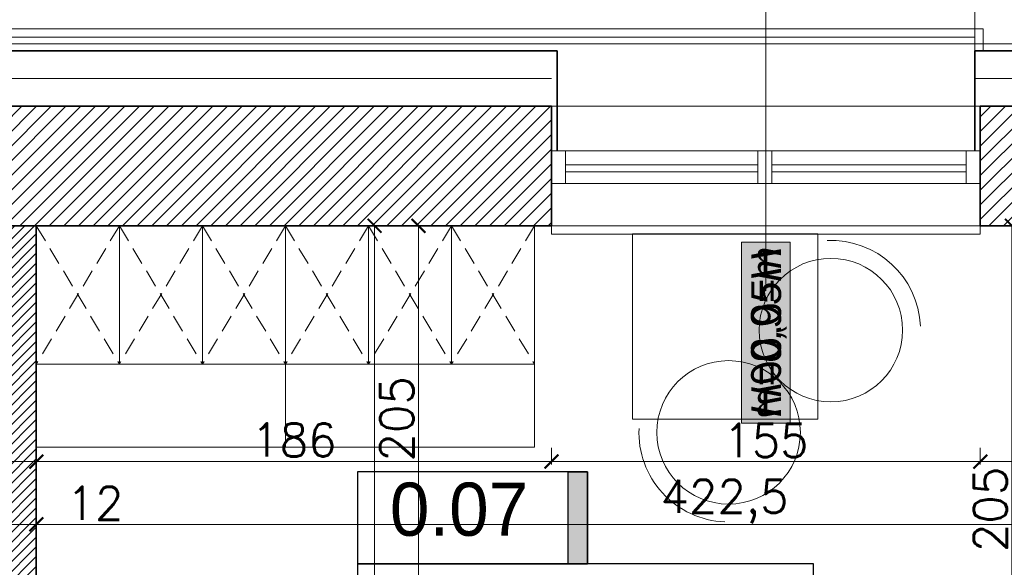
# Model space of a CAD drawing. Header units: millimetres. Extents: x -587 to 358276, y -26688 to 221215.
# Tile 210 of 256: x 11411 to 11767, y 11214 to 11412. Entities that reach past the tile are written whole.
import ezdxf
from ezdxf.lldxf.tags import DXFTag

# ---------------------------------------------------------------- set-up
doc = ezdxf.new("R2010")
doc.units = ezdxf.units.MM
doc.header["$MEASUREMENT"] = 0
doc.linetypes.add('DASHED2', pattern=[9.525, 6.35, -3.175])
for name, color, linetype, lineweight in [('A_istniejące ściany', 7, 'Continuous', 35), ('A_izolacja', 5, 'Continuous', 9), ('A_l.przerywana', 250, 'ICAD_ISO03W100', 9), ('A_linie widokowe', 5, 'Continuous', 18), ('A_opisy', 166, 'Continuous', 15), ('A_projektowane sciany', 5, 'Continuous', 35), ('A_wyposażenie', 7, 'Continuous', 9), ('l.widokowa', 140, 'Continuous', 15), ('l.wypełnien', 253, 'Continuous', 5), ('Nowe_820-G Rysunki Obrazki_Nr_pióra__1', 7, 'Continuous', 13), ('Nowe_820-G Rysunki Obrazki_Nr_pióra__23', 7, 'Continuous', 15), ('wymiarowanie', 176, 'Continuous', 9)]:
    doc.layers.add(name, color=color, linetype=linetype, lineweight=lineweight)
doc.layers.add('tabelki opis', color=7, linetype='Continuous')
doc.styles.add('ARIALL', font='GOTHIC.TTF', dxfattribs={"height": 40})
doc.styles.add('styl2', font='simplex.shx')
doc.linetypes.add('BATTING', pattern='A,0.00254,-2.54,[134,ltypeshp.shx,S=2.54,R=0,X=-2.54,Y=0],-5.08,[134,ltypeshp.shx,S=2.54,R=180,X=2.54,Y=0],-2.54', length=10.16254)
tags = doc.linetypes.add('ICAD_ISO03W100', pattern=[30, 12, -18]).pattern_tags.tags
tags[6:7] = [DXFTag(74, 4), DXFTag(75, 0), DXFTag(340, '0'), DXFTag(46, 1.0), DXFTag(50, 0.0), DXFTag(44, 0.0), DXFTag(45, 0.0)]
tags[4:5] = [DXFTag(74, 4), DXFTag(75, 0), DXFTag(340, '0'), DXFTag(46, 1.0), DXFTag(50, 0.0), DXFTag(44, 0.0), DXFTag(45, 0.0)]
doc.dimstyles.new('Skala 1-50', dxfattribs={"dimtxt": 12, "dimasz": 5, "dimexe": 1, "dimexo": 1, "dimgap": 1.5, "dimtad": 1, "dimdec": 1, "dimrnd": 0.5, "dimtxsty": 'styl2', "dimblk": 'ARCHTICK', "dimcen": 5, "dimadec": 0, "dimazin": 0, "dimtfac": 1, "dimtdec": 1, "dimtmove": 1, "dimatfit": 3, "dimldrblk": 'ARCHTICK', "dimfxl": 5, "dimfxlon": 1, "dimlwd": -1, "dimlwe": -1, "dimarcsym": 0})

# ---------------------------------------------------------------- blocks, each defined once
blk = doc.blocks.new('_ArchTick')
at = {"color": 0, "linetype": 'ByBlock', "const_width": 0.15}
blk.add_lwpolyline([(-0.5, -0.5), (0.5, 0.5)], dxfattribs=at)
blk = doc.blocks.new('*D3524')
at = {"layer": 'Defpoints', "color": 0}
for p in [(11503.87, 11337.39), (11532.41, 11012.39), (11539.01, 11012.39)]:
    blk.add_point(p, dxfattribs=at)
at = {"layer": 'wymiarowanie', "color": 0}
for p, q in [((11534.01, 11337.39), (11540.01, 11337.39)), ((11539.01, 11337.39), (11539.01, 11012.39)), ((11534.01, 11012.39), (11540.01, 11012.39))]:
    blk.add_line(p, q, dxfattribs=at)
at = {"layer": 'wymiarowanie', "color": 0, "xscale": 5, "yscale": 5, "zscale": 5}
for p, rotation in [((11539.01, 11337.39), 90), ((11539.01, 11012.39), 270)]:
    blk.add_blockref('_ArchTick', p, dxfattribs=dict(at, rotation=rotation))
at = {"layer": 'wymiarowanie', "color": 0, "insert": (11531.2, 11174.89), "char_height": 12, "attachment_point": 5, "rotation": 90, "style": 'styl2'}
blk.add_mtext('325', dxfattribs=at)
blk = doc.blocks.new('*D3540')
at = {"layer": 'Defpoints', "color": 0}
for p in [(11416.81, 11249.05), (11404.81, 11233.68), (11416.81, 11229.44)]:
    blk.add_point(p, dxfattribs=at)
at = {"layer": 'wymiarowanie', "color": 0}
for p, q in [((11416.81, 11234.44), (11416.81, 11228.44)), ((11404.81, 11232.68), (11404.81, 11228.44)), ((11404.81, 11229.44), (11416.81, 11229.44)), ((11416.81, 11229.44), (11447.28, 11229.44))]:
    blk.add_line(p, q, dxfattribs=at)
at = {"layer": 'wymiarowanie', "color": 0, "xscale": 5, "yscale": 5, "zscale": 5, "rotation": 180}
blk.add_blockref('_ArchTick', (11404.81, 11229.44), dxfattribs=at)
at = {"layer": 'wymiarowanie', "color": 0, "xscale": 5, "yscale": 5, "zscale": 5}
blk.add_blockref('_ArchTick', (11416.81, 11229.44), dxfattribs=at)
at = {"layer": 'wymiarowanie', "color": 0, "insert": (11438.01, 11237.09), "char_height": 12, "attachment_point": 5, "style": 'styl2'}
blk.add_mtext('12', dxfattribs=at)
blk = doc.blocks.new('*D3541')
at = {"layer": 'Defpoints', "color": 0}
for p in [(11416.81, 11249.05), (11839.15, 11241.09), (11839.15, 11229.44)]:
    blk.add_point(p, dxfattribs=at)
at = {"layer": 'wymiarowanie', "color": 0}
for p, q in [((11416.81, 11234.44), (11416.81, 11228.44)), ((11839.15, 11234.44), (11839.15, 11228.44)), ((11416.81, 11229.44), (11839.15, 11229.44))]:
    blk.add_line(p, q, dxfattribs=at)
at = {"layer": 'wymiarowanie', "color": 0, "xscale": 5, "yscale": 5, "zscale": 5, "rotation": 180}
blk.add_blockref('_ArchTick', (11416.81, 11229.44), dxfattribs=at)
at = {"layer": 'wymiarowanie', "color": 0, "xscale": 5, "yscale": 5, "zscale": 5}
blk.add_blockref('_ArchTick', (11839.15, 11229.44), dxfattribs=at)
at = {"layer": 'wymiarowanie', "color": 0, "insert": (11665.45, 11237.79), "char_height": 12, "attachment_point": 5, "style": 'styl2'}
blk.add_mtext('422,5', dxfattribs=at)
blk = doc.blocks.new('*D3543')
at = {"layer": 'Defpoints', "color": 0}
for p in [(11769.27, 11337.39), (11777.11, 11337.39), (11777.11, 11132.39)]:
    blk.add_point(p, dxfattribs=at)
at = {"layer": 'wymiarowanie', "color": 0}
for p, q in [((11774.27, 11337.39), (11768.27, 11337.39)), ((11769.27, 11132.39), (11769.27, 11337.39)), ((11774.27, 11132.39), (11768.27, 11132.39))]:
    blk.add_line(p, q, dxfattribs=at)
at = {"layer": 'wymiarowanie', "color": 0, "xscale": 5, "yscale": 5, "zscale": 5}
for p, rotation in [((11769.27, 11337.39), 90), ((11769.27, 11132.39), 270)]:
    blk.add_blockref('_ArchTick', p, dxfattribs=dict(at, rotation=rotation))
at = {"layer": 'wymiarowanie', "color": 0, "insert": (11761.47, 11234.89), "char_height": 12, "attachment_point": 5, "rotation": 90, "style": 'styl2'}
blk.add_mtext('205', dxfattribs=at)
blk = doc.blocks.new('*D3579')
at = {"layer": 'Defpoints', "color": 0}
for p in [(11755.87, 11514.93), (11251.87, 11405.57), (11755.87, 11405.57)]:
    blk.add_point(p, dxfattribs=at)
at = {"layer": 'wymiarowanie', "color": 0}
for p, q in [((11251.87, 11509.93), (11251.87, 11515.93)), ((11755.87, 11509.93), (11755.87, 11515.93)), ((11251.87, 11514.93), (11755.87, 11514.93))]:
    blk.add_line(p, q, dxfattribs=at)
at = {"layer": 'wymiarowanie', "color": 0, "xscale": 5, "yscale": 5, "zscale": 5, "rotation": 180}
blk.add_blockref('_ArchTick', (11251.87, 11514.93), dxfattribs=at)
at = {"layer": 'wymiarowanie', "color": 0, "xscale": 5, "yscale": 5, "zscale": 5}
blk.add_blockref('_ArchTick', (11755.87, 11514.93), dxfattribs=at)
at = {"layer": 'wymiarowanie', "color": 0, "insert": (11503.87, 11522.73), "char_height": 12, "attachment_point": 5, "style": 'styl2'}
blk.add_mtext('504', dxfattribs=at)
blk = doc.blocks.new('*D3618')
at = {"layer": 'Defpoints', "color": 0}
for p in [(11604.93, 11678.32), (11402.81, 11400.57), (11604.93, 11400.57)]:
    blk.add_point(p, dxfattribs=at)
at = {"layer": 'wymiarowanie', "color": 0}
for p, q in [((11402.81, 11673.32), (11402.81, 11679.32)), ((11604.93, 11673.32), (11604.93, 11679.32)), ((11402.81, 11678.32), (11604.93, 11678.32))]:
    blk.add_line(p, q, dxfattribs=at)
at = {"layer": 'wymiarowanie', "color": 0, "xscale": 5, "yscale": 5, "zscale": 5, "rotation": 180}
blk.add_blockref('_ArchTick', (11402.81, 11678.32), dxfattribs=at)
at = {"layer": 'wymiarowanie', "color": 0, "xscale": 5, "yscale": 5, "zscale": 5}
blk.add_blockref('_ArchTick', (11604.93, 11678.32), dxfattribs=at)
at = {"layer": 'wymiarowanie', "color": 0, "insert": (11503.87, 11686.12), "char_height": 12, "attachment_point": 5, "style": 'styl2'}
blk.add_mtext('202', dxfattribs=at)
blk = doc.blocks.new('*D3619')
at = {"layer": 'Defpoints', "color": 0}
for p in [(11755.87, 11678.32), (11604.93, 11400.57), (11755.87, 11400.57)]:
    blk.add_point(p, dxfattribs=at)
at = {"layer": 'wymiarowanie', "color": 0}
for p, q in [((11604.93, 11673.32), (11604.93, 11679.32)), ((11755.87, 11673.32), (11755.87, 11679.32)), ((11604.93, 11678.32), (11755.87, 11678.32))]:
    blk.add_line(p, q, dxfattribs=at)
at = {"layer": 'wymiarowanie', "color": 0, "xscale": 5, "yscale": 5, "zscale": 5, "rotation": 180}
blk.add_blockref('_ArchTick', (11604.93, 11678.32), dxfattribs=at)
at = {"layer": 'wymiarowanie', "color": 0, "xscale": 5, "yscale": 5, "zscale": 5}
blk.add_blockref('_ArchTick', (11755.87, 11678.32), dxfattribs=at)
at = {"layer": 'wymiarowanie', "color": 0, "insert": (11680.4, 11685.97), "char_height": 12, "attachment_point": 5, "style": 'styl2'}
blk.add_mtext('151', dxfattribs=at)
blk = doc.blocks.new('*D3620')
at = {"layer": 'Defpoints', "color": 0}
for p in [(11882.33, 11678.32), (11755.87, 11400.57), (11882.33, 11380.57)]:
    blk.add_point(p, dxfattribs=at)
at = {"layer": 'wymiarowanie', "color": 0}
for p, q in [((11755.87, 11673.32), (11755.87, 11679.32)), ((11882.33, 11673.32), (11882.33, 11679.32)), ((11755.87, 11678.32), (11882.33, 11678.32))]:
    blk.add_line(p, q, dxfattribs=at)
at = {"layer": 'wymiarowanie', "color": 0, "xscale": 5, "yscale": 5, "zscale": 5, "rotation": 180}
blk.add_blockref('_ArchTick', (11755.87, 11678.32), dxfattribs=at)
at = {"layer": 'wymiarowanie', "color": 0, "xscale": 5, "yscale": 5, "zscale": 5}
blk.add_blockref('_ArchTick', (11882.33, 11678.32), dxfattribs=at)
at = {"layer": 'wymiarowanie', "color": 0, "insert": (11819.1, 11686.67), "char_height": 12, "attachment_point": 5, "style": 'styl2'}
blk.add_mtext('126,5', dxfattribs=at)
blk = doc.blocks.new('*D3985')
at = {"layer": 'Defpoints', "color": 0}
for p in [(11404.81, 11270.89), (11416.81, 11272.34), (11416.81, 11252.16)]:
    blk.add_point(p, dxfattribs=at)
at = {"layer": 'wymiarowanie', "color": 0}
for p, q in [((11404.81, 11257.16), (11404.81, 11251.16)), ((11416.81, 11257.16), (11416.81, 11251.16)), ((11404.81, 11252.16), (11416.81, 11252.16))]:
    blk.add_line(p, q, dxfattribs=at)
at = {"layer": 'wymiarowanie', "color": 0, "xscale": 5, "yscale": 5, "zscale": 5, "rotation": 180}
blk.add_blockref('_ArchTick', (11404.81, 11252.16), dxfattribs=at)
at = {"layer": 'wymiarowanie', "color": 0, "xscale": 5, "yscale": 5, "zscale": 5}
blk.add_blockref('_ArchTick', (11416.81, 11252.16), dxfattribs=at)
at = {"layer": 'wymiarowanie', "color": 0, "insert": (11395.77, 11259.81), "char_height": 12, "attachment_point": 5, "style": 'styl2'}
blk.add_mtext('12', dxfattribs=at)
blk = doc.blocks.new('*D3986')
at = {"layer": 'Defpoints', "color": 0}
for p in [(11602.93, 11337.39), (11416.81, 11272.34), (11602.93, 11252.16)]:
    blk.add_point(p, dxfattribs=at)
at = {"layer": 'wymiarowanie', "color": 0}
for p, q in [((11416.81, 11257.16), (11416.81, 11251.16)), ((11602.93, 11257.16), (11602.93, 11251.16)), ((11416.81, 11252.16), (11602.93, 11252.16))]:
    blk.add_line(p, q, dxfattribs=at)
at = {"layer": 'wymiarowanie', "color": 0, "xscale": 5, "yscale": 5, "zscale": 5, "rotation": 180}
blk.add_blockref('_ArchTick', (11416.81, 11252.16), dxfattribs=at)
at = {"layer": 'wymiarowanie', "color": 0, "xscale": 5, "yscale": 5, "zscale": 5}
blk.add_blockref('_ArchTick', (11602.93, 11252.16), dxfattribs=at)
at = {"layer": 'wymiarowanie', "color": 0, "insert": (11509.87, 11259.96), "char_height": 12, "attachment_point": 5, "style": 'styl2'}
blk.add_mtext('186', dxfattribs=at)
blk = doc.blocks.new('*D3987')
at = {"layer": 'Defpoints', "color": 0}
for p in [(11602.93, 11337.39), (11757.87, 11337.39), (11757.87, 11252.16)]:
    blk.add_point(p, dxfattribs=at)
at = {"layer": 'wymiarowanie', "color": 0}
for p, q in [((11602.93, 11257.16), (11602.93, 11251.16)), ((11757.87, 11257.16), (11757.87, 11251.16)), ((11602.93, 11252.16), (11757.87, 11252.16))]:
    blk.add_line(p, q, dxfattribs=at)
at = {"layer": 'wymiarowanie', "color": 0, "xscale": 5, "yscale": 5, "zscale": 5, "rotation": 180}
blk.add_blockref('_ArchTick', (11602.93, 11252.16), dxfattribs=at)
at = {"layer": 'wymiarowanie', "color": 0, "xscale": 5, "yscale": 5, "zscale": 5}
blk.add_blockref('_ArchTick', (11757.87, 11252.16), dxfattribs=at)
at = {"layer": 'wymiarowanie', "color": 0, "insert": (11680.4, 11259.81), "char_height": 12, "attachment_point": 5, "style": 'styl2'}
blk.add_mtext('155', dxfattribs=at)
blk = doc.blocks.new('*D3988')
at = {"layer": 'Defpoints', "color": 0}
for p in [(11757.87, 11337.39), (11839.15, 11311.56), (11839.15, 11252.16)]:
    blk.add_point(p, dxfattribs=at)
at = {"layer": 'wymiarowanie', "color": 0}
for p, q in [((11757.87, 11257.16), (11757.87, 11251.16)), ((11839.15, 11257.16), (11839.15, 11251.16)), ((11757.87, 11252.16), (11839.15, 11252.16))]:
    blk.add_line(p, q, dxfattribs=at)
at = {"layer": 'wymiarowanie', "color": 0, "xscale": 5, "yscale": 5, "zscale": 5, "rotation": 180}
blk.add_blockref('_ArchTick', (11757.87, 11252.16), dxfattribs=at)
at = {"layer": 'wymiarowanie', "color": 0, "xscale": 5, "yscale": 5, "zscale": 5}
blk.add_blockref('_ArchTick', (11839.15, 11252.16), dxfattribs=at)
at = {"layer": 'wymiarowanie', "color": 0, "insert": (11798.51, 11260.51), "char_height": 12, "attachment_point": 5, "style": 'styl2'}
blk.add_mtext('81,5', dxfattribs=at)
blk = doc.blocks.new('*D4011')
at = {"layer": 'Defpoints', "color": 0}
for p in [(11554.87, 11337.39), (11566.81, 11337.39), (11590.93, 11132.39)]:
    blk.add_point(p, dxfattribs=at)
at = {"layer": 'wymiarowanie', "color": 0}
for p, q in [((11559.87, 11337.39), (11553.87, 11337.39)), ((11554.87, 11132.39), (11554.87, 11337.39)), ((11559.87, 11132.39), (11553.87, 11132.39))]:
    blk.add_line(p, q, dxfattribs=at)
at = {"layer": 'wymiarowanie', "color": 0, "xscale": 5, "yscale": 5, "zscale": 5}
for p, rotation in [((11554.87, 11337.39), 90), ((11554.87, 11132.39), 270)]:
    blk.add_blockref('_ArchTick', p, dxfattribs=dict(at, rotation=rotation))
at = {"layer": 'wymiarowanie', "color": 0, "insert": (11547.07, 11267.6), "char_height": 12, "attachment_point": 5, "rotation": 90, "style": 'styl2'}
blk.add_mtext('205', dxfattribs=at)

msp = doc.modelspace()

# ---------------------------------------------------------------- hatches: boundary and pattern name
at = {"layer": 'A_opisy', "ltscale": 0.3, "true_color": 0xffffff}
msp.add_hatch(color=7, dxfattribs=at).paths.add_polyline_path([(11671.63, 11331.51), (11671.63, 11266.05), (11689.16, 11266.05), (11689.16, 11331.51)])
msp.add_hatch(color=7, dxfattribs=at).paths.add_polyline_path([(11671.63, 11331.51), (11671.63, 11266.05), (11689.16, 11266.05), (11689.16, 11331.51)])
msp.add_hatch(color=7, dxfattribs=at).paths.add_polyline_path([(11671.63, 11331.51), (11671.63, 11266.05), (11689.16, 11266.05), (11689.16, 11331.51)])
msp.add_hatch(color=7, dxfattribs=at).paths.add_polyline_path([(11671.63, 11331.51), (11671.63, 11266.05), (11689.16, 11266.05), (11689.16, 11331.51)])
at = {"layer": 'l.wypełnien'}
h = msp.add_hatch(dxfattribs=at)
h.set_pattern_fill('ANSI31', color=256, scale=30, style=0)
h.set_pattern_definition([(45, (0, 6.0705), (-2.6516504, 2.6516504), [])])
h.paths.add_polyline_path([(11009.41, 10814.15), (11009.41, 10798.06), (11103.57, 10798.06), (11103.57, 10822.61), (11178.57, 10822.61), (11178.57, 10798.06), (11191.45, 10798.06), (11191.45, 10840.39), (11169.43, 10840.39), (11169.43, 11140.39), (11169.43, 11337.39), (11249.87, 11337.39), (11249.87, 11352.63), (11249.87, 11364.48), (11249.87, 11380.57), (11169.43, 11380.57), (11126.25, 11380.57), (11126.25, 11140.39), (11126.25, 10840.39), (11009.41, 10840.39), (11009.41, 10826)])
h.paths.add_polyline_path([(11404.81, 11380.57), (11404.81, 11337.39), (11602.93, 11337.39), (11602.93, 11380.57)])
h.paths.add_polyline_path([(10316.23, 10798.06), (10406.43, 10798.06), (10425.43, 10798.06), (10444.43, 10798.06), (10463.43, 10798.06), (10488.71, 10798.06), (10488.71, 10814.15), (10488.71, 10826), (10488.71, 10840.39), (10316.23, 10840.39)])
h.paths.add_polyline_path([(10717.86, 10798.06), (10854.47, 10798.06), (10854.47, 10840.39), (10717.86, 10840.39)])
h.paths.add_polyline_path([(10643.65, 10840.39), (10643.65, 10826), (10643.65, 10814.15), (10643.65, 10798.06), (10717.86, 10798.06), (10717.86, 10840.39)])
h.paths.add_polyline_path([(11757.87, 11380.57), (11757.87, 11337.39), (11799.42, 11337.39), (11799.42, 11380.57)])
h.paths.add_polyline_path([(10280.43, 10840.39), (10280.43, 10798.06), (10316.23, 10798.06), (10316.23, 10840.39)])
h = msp.add_hatch(dxfattribs=at)
h.set_pattern_fill('ANSI31', color=5, scale=20, style=0)
h.set_pattern_definition([(45, (0, 6.0705), (-1.76776695, 1.76776695), [])])
h.paths.add_polyline_path([(11528.81, 11012.39), (11528.81, 11000.39), (11590.93, 11000.39), (11590.93, 10990.39), (11602.93, 10990.39), (11602.93, 11000.39), (11616.93, 11000.39), (11616.93, 11012.39), (11602.93, 11012.39), (11602.93, 11120.39), (11839.15, 11120.39), (11839.15, 11132.39), (11590.93, 11132.39), (11590.93, 11012.39)])
h.paths.add_polyline_path([(11391.26, 11000.39), (11391.26, 11012.39), (11404.81, 11012.39), (11404.81, 11337.39), (11416.81, 11337.39), (11416.81, 11012.39), (11426.81, 11012.39), (11426.81, 11000.39)])
h.paths.add_polyline_path([(11708.93, 11000.39), (11708.93, 11012.39), (11839.15, 11012.39), (11839.15, 11000.39), (11734.93, 11000.39), (11734.93, 10990.39), (11722.93, 10990.39), (11722.93, 11000.39)])
h.paths.add_polyline_path([(11289.26, 11000.39), (11289.26, 11012.39), (11169.43, 11012.39), (11169.43, 11000.39)])
h.paths.add_polyline_path([(11734.93, 10840.39), (11734.93, 10898.39), (11722.93, 10898.39), (11722.93, 10840.39)])
h.paths.add_polyline_path([(11602.93, 10840.39), (11602.93, 10888.39), (11590.93, 10888.39), (11590.93, 10840.39)])
at = {"layer": 'tabelki opis'}
msp.add_hatch(color=252, dxfattribs=at).paths.add_polyline_path([(11615.98, 11215.25), (11615.98, 11248.51), (11609.02, 11248.51), (11609.02, 11215.25)])

# ---------------------------------------------------------------- linework, layer by layer
at = {"layer": 'A_istniejące ściany', "color": 7}
for points in [[(11602.93, 11380.57), (11404.81, 11380.57)], [(11602.93, 11337.39), (11602.93, 11380.57)], [(11602.93, 11364.48), (11602.93, 11380.57)], [(11882.33, 11380.57), (11757.87, 11380.57)], [(11757.87, 11380.57), (11757.87, 11337.39)], [(11757.87, 11364.48), (11757.87, 11380.57)], [(11602.93, 11337.39), (11602.93, 11352.63)], [(11757.87, 11337.39), (11757.87, 11352.63)], [(11602.93, 11337.39), (11404.81, 11337.39)], [(11757.87, 11337.39), (11839.15, 11337.39)]]:
    msp.add_lwpolyline(points, dxfattribs=at)
at = {"layer": 'A_istniejące ściany', "color": 5}
for points in [[(11602.93, 11364.48), (11602.93, 11352.63)], [(11757.87, 11352.63), (11757.87, 11364.48)]]:
    msp.add_lwpolyline(points, dxfattribs=at)
at = {"layer": 'A_izolacja', "lineweight": 35}
for p, q in [((11604.93, 11364.48), (11604.93, 11400.57)), ((11755.87, 11364.48), (11755.87, 11400.57))]:
    msp.add_line(p, q, dxfattribs=at)
for points in [[(11604.93, 11400.57), (11402.81, 11400.57)], [(11902.33, 10701.76), (11902.33, 11400.57), (11755.87, 11400.57)]]:
    msp.add_lwpolyline(points, dxfattribs=at)
at = {"layer": 'A_izolacja', "linetype": 'BATTING'}
for points in [[(11602.93, 11390.57), (11402.81, 11390.57)], [(11892.33, 10683.76), (11892.33, 11390.57), (11755.87, 11390.57)]]:
    msp.add_lwpolyline(points, dxfattribs=at)
at = {"layer": 'A_l.przerywana', "color": 5, "ltscale": 0.3}
msp.add_lwpolyline([(11251.87, 11400.57), (11251.87, 11405.57), (11755.87, 11405.57), (11755.87, 11400.57)], dxfattribs=at)
at = {"layer": 'A_l.przerywana', "color": 7, "ltscale": 0.3}
for points in [[(11602.93, 11380.57), (11757.87, 11380.57)], [(11757.87, 11337.39), (11602.93, 11337.39)]]:
    msp.add_lwpolyline(points, dxfattribs=at)
at = {"layer": 'A_linie widokowe', "color": 5, "ltscale": 0.3}
msp.add_lwpolyline([(11248.87, 11400.57), (11248.87, 11408.57), (11758.87, 11408.57), (11758.87, 11400.57)], dxfattribs=at)
at = {"layer": 'A_opisy'}
msp.add_line((11680.4, 11447.3), (11680.4, 11313.83), dxfattribs=at)
at = {"layer": 'A_opisy', "ltscale": 0.3}
msp.add_lwpolyline([(11671.63, 11331.51), (11671.63, 11266.05), (11689.16, 11266.05), (11689.16, 11331.51)], close=True, dxfattribs=at)
msp.add_lwpolyline([(11671.63, 11331.51), (11671.63, 11266.05), (11689.16, 11266.05), (11689.16, 11331.51)], close=True, dxfattribs=at)
msp.add_lwpolyline([(11671.63, 11331.51), (11671.63, 11266.05), (11689.16, 11266.05), (11689.16, 11331.51)], close=True, dxfattribs=at)
msp.add_lwpolyline([(11671.63, 11331.51), (11671.63, 11266.05), (11689.16, 11266.05), (11689.16, 11331.51)], close=True, dxfattribs=at)
at = {"layer": 'A_projektowane sciany', "color": 5}
msp.add_line((11416.81, 11337.39), (11416.81, 11012.39), dxfattribs=at)
at = {"layer": 'A_wyposażenie', "color": 7}
for p, q in [((11506.81, 11337.39), (11416.81, 11337.39)), ((11416.81, 11337.39), (11416.81, 11257.39)), ((11446.81, 11337.39), (11446.81, 11287.39)), ((11476.81, 11337.39), (11476.81, 11287.39)), ((11506.81, 11337.39), (11506.81, 11257.39)), ((11506.81, 11337.39), (11506.81, 11257.39)), ((11536.81, 11337.39), (11536.81, 11287.39)), ((11566.81, 11337.39), (11566.81, 11287.39)), ((11596.81, 11337.39), (11596.81, 11257.39)), ((11506.81, 11287.39), (11416.81, 11287.39)), ((11596.81, 11287.39), (11506.81, 11287.39)), ((11506.81, 11257.39), (11416.81, 11257.39)), ((11596.81, 11257.39), (11506.81, 11257.39))]:
    msp.add_line(p, q, dxfattribs=at)
at = {"layer": 'A_wyposażenie', "color": 7, "linetype": 'DASHED2'}
for p, q in [((11416.81, 11337.39), (11446.81, 11287.39)), ((11446.81, 11337.39), (11416.81, 11287.39)), ((11446.81, 11337.39), (11476.81, 11287.39)), ((11476.81, 11337.39), (11446.81, 11287.39)), ((11476.81, 11337.39), (11506.81, 11287.39)), ((11506.81, 11337.39), (11476.81, 11287.39)), ((11506.81, 11337.39), (11536.81, 11287.39)), ((11536.81, 11337.39), (11506.81, 11287.39)), ((11536.81, 11337.39), (11566.81, 11287.39)), ((11566.81, 11337.39), (11536.81, 11287.39)), ((11566.81, 11337.39), (11596.81, 11287.39)), ((11596.81, 11337.39), (11566.81, 11287.39))]:
    msp.add_line(p, q, dxfattribs=at)
at = {"layer": 'A_wyposażenie'}
msp.add_lwpolyline([(11632.15, 11267.46), (11699.15, 11267.46), (11699.15, 11334.46), (11632.15, 11334.46), (11632.15, 11267.46)], dxfattribs=at)
at = {"layer": 'A_wyposażenie', "color": 7, "ltscale": 500}
for centre in [(11703.88, 11299.68), (11666.93, 11262.72)]:
    msp.add_circle(centre, 25.92, dxfattribs=at)
for centre, start, end in [((11703.88, 11299.68), 2.465, 92.465), ((11666.93, 11262.72), 177.535, 267.535)]:
    msp.add_arc(centre, 32.4, start, end, dxfattribs=at)
at = {"layer": 'l.widokowa', "color": 7}
msp.add_line((11757.87, 11334.39), (11757.87, 11337.39), dxfattribs=at)
at = {"layer": 'l.widokowa', "color": 5}
msp.add_lwpolyline([(9946.69, 11397.27), (8864.69, 11397.27), (8864.69, 9723.15), (11904.83, 9723.15), (11904.83, 11403.07), (11103.75, 11403.07), (11103.75, 10862.39)], dxfattribs=at)
at = {"layer": 'l.widokowa', "color": 7}
msp.add_lwpolyline([(11602.93, 11337.39), (11602.93, 11334.39), (11757.87, 11334.39)], dxfattribs=at)
at = {"layer": 'Nowe_820-G Rysunki Obrazki_Nr_pióra__1', "color": 5, "linetype": 'Continuous', "lineweight": 13}
for points in [[(11608.01, 11364.48), (11677.43, 11364.48)], [(11682.51, 11364.48), (11752.79, 11364.48)], [(11677.43, 11352.63), (11608.01, 11352.63)], [(11752.79, 11352.63), (11682.51, 11352.63)]]:
    msp.add_lwpolyline(points, dxfattribs=at)
at = {"layer": 'Nowe_820-G Rysunki Obrazki_Nr_pióra__23', "color": 5, "linetype": 'Continuous', "lineweight": 15}
for points in [[(11608.01, 11364.48), (11602.93, 11364.48)], [(11608.01, 11352.63), (11608.01, 11364.48)], [(11682.51, 11364.48), (11677.43, 11364.48)], [(11677.43, 11364.48), (11677.43, 11352.63)], [(11682.51, 11352.63), (11682.51, 11364.48)], [(11757.87, 11364.48), (11752.79, 11364.48)], [(11752.79, 11364.48), (11752.79, 11352.63)], [(11677.43, 11359.4), (11608.01, 11359.4)], [(11608.01, 11359.4), (11608.01, 11356.86)], [(11677.43, 11356.86), (11677.43, 11359.4)], [(11752.79, 11359.4), (11682.51, 11359.4)], [(11682.51, 11359.4), (11682.51, 11356.86)], [(11752.79, 11356.86), (11752.79, 11359.4)], [(11608.01, 11356.86), (11677.43, 11356.86)], [(11682.51, 11356.86), (11752.79, 11356.86)], [(11602.93, 11352.63), (11608.01, 11352.63)], [(11677.43, 11352.63), (11682.51, 11352.63)], [(11752.79, 11352.63), (11757.87, 11352.63)]]:
    msp.add_lwpolyline(points, dxfattribs=at)
at = {"layer": 'Nowe_820-G Rysunki Obrazki_Nr_pióra__23', "color": 7, "linetype": 'Continuous', "lineweight": 15}
msp.add_lwpolyline([(11404.81, 11337.39), (11602.93, 11337.39)], dxfattribs=at)
at = {"layer": 'tabelki opis', "color": 7}
for points in [[(11615.98, 11248.51), (11532.82, 11248.51), (11532.82, 11215.25), (11615.98, 11215.25), (11615.98, 11248.51)], [(11532.82, 11194.97), (11697.55, 11194.97), (11697.55, 11215.25), (11532.82, 11215.25), (11532.82, 11194.97)]]:
    msp.add_lwpolyline(points, dxfattribs=at)
at = {"layer": 'tabelki opis'}
msp.add_lwpolyline([(11615.98, 11215.25), (11609.02, 11215.25), (11609.02, 11248.51), (11615.98, 11248.51)], close=True, dxfattribs=at)
at = {"layer": 'wymiarowanie', "linetype": 'ICAD_ISO03W100', "ltscale": 0.2}
msp.add_line((11755.87, 11673.32), (11755.87, 11382.52), dxfattribs=at)

# ---------------------------------------------------------------- texts
at = {"layer": 'A_opisy', "ltscale": 0.3, "insert": (11675.08, 11268.17), "char_height": 10.8, "width": 109.7533, "attachment_point": 1, "rotation": 90, "style": 'ARIALL'}
msp.add_mtext('{\\fArial|b0|i1|c238|p34;H=0,95m}', dxfattribs=at)
at = {"layer": 'A_opisy', "ltscale": 0.3, "extrusion": (0, 0, -1), "insert": (11675.08, 11329.39), "char_height": 10.8, "width": 109.7533, "attachment_point": 1, "text_direction": (0, -1, 0), "style": 'ARIALL'}
msp.add_mtext('{\\fArial|b0|i1|c238|p34;H=0,00m}', dxfattribs=at)
at = {"layer": 'tabelki opis', "color": 7, "insert": (11544.55, 11244.56), "char_height": 19.2, "width": 56.7, "attachment_point": 1}
msp.add_mtext('{\\fCentury Gothic|b0|i0|c238|p34;0.07}', dxfattribs=at)

# ---------------------------------------------------------------- dimensions: what is measured, and where the dimension line sits
at = {"layer": 'wymiarowanie'}
for base, p1, p2, picture, middle in [((11604.93, 11678.32), (11402.81, 11400.57), (11604.93, 11400.57), '*D3618', (11503.87, 11686.12)), ((11755.87, 11678.32), (11604.93, 11400.57), (11755.87, 11400.57), '*D3619', (11680.4, 11685.97)), ((11882.33, 11678.32), (11755.87, 11400.57), (11882.33, 11380.57), '*D3620', (11819.1, 11686.67)), ((11602.93, 11252.16), (11416.81, 11272.34), (11602.93, 11337.39), '*D3986', (11509.87, 11259.96)), ((11757.87, 11252.16), (11602.93, 11337.39), (11757.87, 11337.39), '*D3987', (11680.4, 11259.81)), ((11839.15, 11252.16), (11757.87, 11337.39), (11839.15, 11311.56), '*D3988', (11798.51, 11260.51))]:
    dim = msp.add_linear_dim(base=base, p1=p1, p2=p2, dimstyle='Skala 1-50', dxfattribs=at)
    dim.commit()
    dim.dimension.update_dxf_attribs({"geometry": picture, "text_midpoint": middle})
at = {"layer": 'wymiarowanie', "color": 5}
dim = msp.add_linear_dim(base=(11755.87, 11514.93), p1=(11251.87, 11405.57), p2=(11755.87, 11405.57), dimstyle='Skala 1-50', dxfattribs=at)
dim.commit()
dim.dimension.update_dxf_attribs({"geometry": '*D3579', "text_midpoint": (11503.87, 11522.73)})
at = {"layer": 'wymiarowanie'}
for base, p1, p2, picture, middle in [((11539.01, 11012.39), (11503.87, 11337.39), (11532.41, 11012.39), '*D3524', (11531.2, 11174.89)), ((11769.27, 11337.39), (11777.11, 11132.39), (11777.11, 11337.39), '*D3543', (11761.47, 11234.89))]:
    dim = msp.add_linear_dim(base=base, p1=p1, p2=p2, angle=90, dimstyle='Skala 1-50', dxfattribs=at)
    dim.commit()
    dim.dimension.update_dxf_attribs({"geometry": picture, "text_midpoint": middle})
dim = msp.add_linear_dim(base=(11554.87, 11337.39), p1=(11590.93, 11132.39), p2=(11566.81, 11337.39), angle=90, dimstyle='Skala 1-50', dxfattribs=at)
dim.commit()
dim.dimension.update_dxf_attribs({"geometry": '*D4011', "text_midpoint": (11554.87, 11267.6), "dimtype": 160})
for base, p1, p2, picture, middle in [((11416.81, 11252.16), (11404.81, 11270.89), (11416.81, 11272.34), '*D3985', (11395.77, 11252.16)), ((11416.81, 11229.44), (11404.81, 11233.68), (11416.81, 11249.05), '*D3540', (11438.01, 11229.44)), ((11839.15, 11229.44), (11416.81, 11249.05), (11839.15, 11241.09), '*D3541', (11665.45, 11229.44))]:
    dim = msp.add_linear_dim(base=base, p1=p1, p2=p2, dimstyle='Skala 1-50', dxfattribs=at)
    dim.commit()
    dim.dimension.update_dxf_attribs({"geometry": picture, "text_midpoint": middle, "dimtype": 160})

doc.saveas('drawing.dxf')
